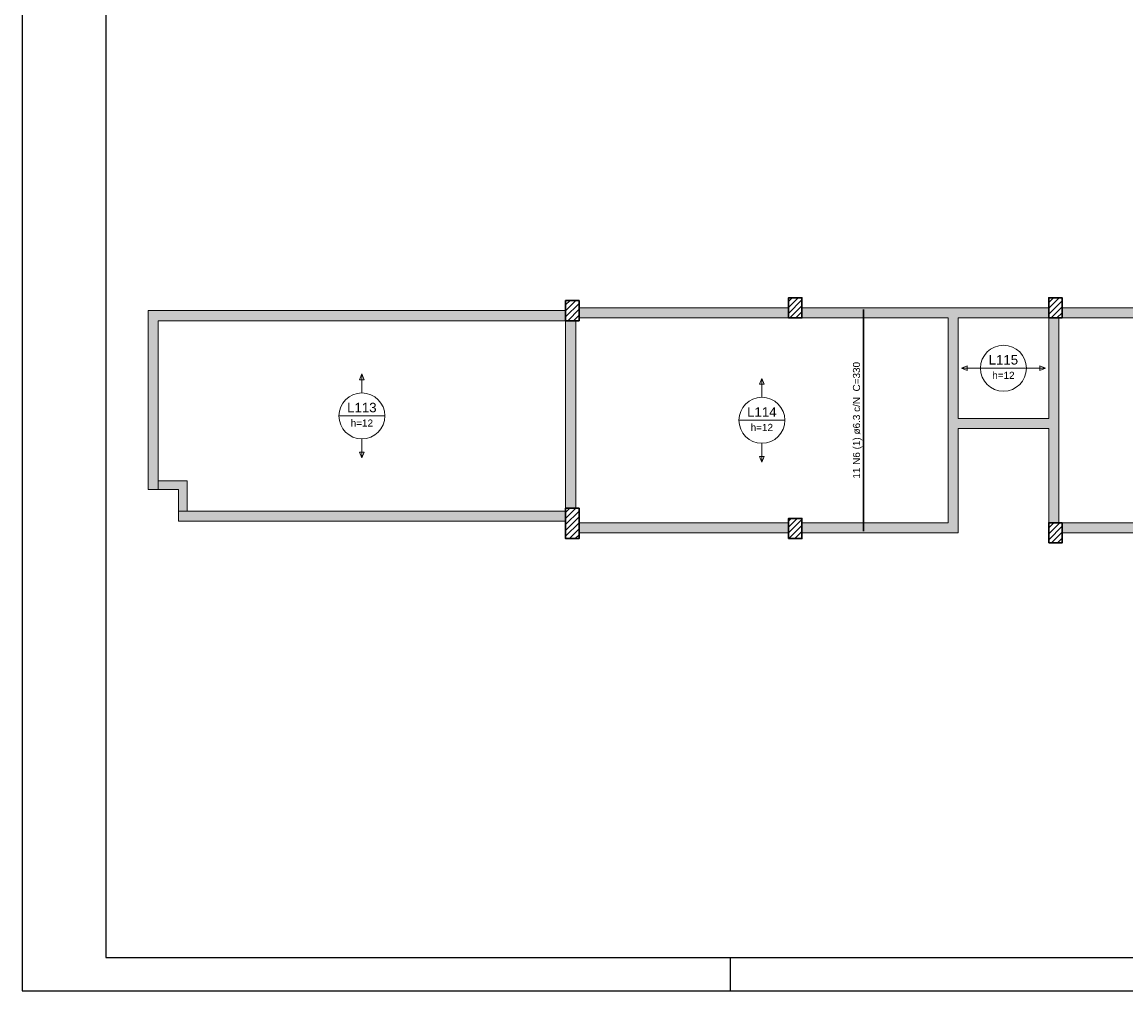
# Model space of a CAD drawing. Header units: millimetres. Extents: x 0 to 84.1, y 0 to 59.4.
# Tile 1 of 5: x 0 to 32.9, y 0 to 28.9. Entities that reach past the tile are written whole.
import ezdxf

# ---------------------------------------------------------------- set-up
doc = ezdxf.new("R2010")
doc.units = ezdxf.units.MM
doc.header["$MEASUREMENT"] = 0
doc.linetypes.add('NULL', pattern=[0])
for name, color, linetype, lineweight in [('Descrição da armadura', 7, 'Continuous', 0), ('DT-Armadura positiva', 2, 'Continuous', 30), ('DT-Hachura pilar em laje', 252, 'Continuous', 5), ('DT-Hachura viga em laje', 254, 'Continuous', 5), ('DT-Textos', 7, 'Continuous', 5), ('FO-Pilares', 4, 'Continuous', 30), ('FO-Vigas', 1, 'Continuous', 20)]:
    doc.layers.add(name, color=color, linetype=linetype, lineweight=lineweight)
doc.layers.add('SEDUC_MARF', color=1, linetype='Continuous')
doc.layers.add('SEDUC_MARGG', color=7, linetype='Continuous')
doc.styles.add('Arial', font='txt')

msp = doc.modelspace()

# ---------------------------------------------------------------- hatches: boundary and pattern name
at = {"layer": 'DT-Hachura pilar em laje', "linetype": 'Continuous'}
h = msp.add_hatch(dxfattribs=at)
h.set_pattern_fill('ANSI31', color=252, style=0)
h.paths.add_polyline_path([(16.196, 19.969), (16.396, 19.969), (16.596, 19.969), (16.596, 20.269), (16.596, 20.569), (16.396, 20.569), (16.196, 20.569), (16.196, 20.269)])
h = msp.add_hatch(dxfattribs=at)
h.set_pattern_fill('ANSI31', color=252, style=0)
h.paths.add_polyline_path([(22.837, 20.052), (23.037, 20.052), (23.237, 20.052), (23.237, 20.352), (23.237, 20.652), (23.037, 20.652), (22.837, 20.652), (22.837, 20.352)])
h = msp.add_hatch(dxfattribs=at)
h.set_pattern_fill('ANSI31', color=252, style=0)
h.paths.add_polyline_path([(30.59, 20.052), (30.79, 20.052), (30.99, 20.052), (30.99, 20.352), (30.99, 20.652), (30.79, 20.652), (30.59, 20.652), (30.59, 20.352)])
h = msp.add_hatch(dxfattribs=at)
h.set_pattern_fill('ANSI31', color=252, style=0)
h.paths.add_polyline_path([(16.596, 14.378), (16.396, 14.378), (16.196, 14.378), (16.196, 13.928), (16.196, 13.478), (16.396, 13.478), (16.596, 13.478), (16.596, 13.928)])
h = msp.add_hatch(dxfattribs=at)
h.set_pattern_fill('ANSI31', color=252, style=0)
h.paths.add_polyline_path([(22.837, 13.478), (23.037, 13.478), (23.237, 13.478), (23.237, 13.778), (23.237, 14.078), (23.037, 14.078), (22.837, 14.078), (22.837, 13.778)])
h = msp.add_hatch(dxfattribs=at)
h.set_pattern_fill('ANSI31', color=252, style=0)
h.paths.add_polyline_path([(30.59, 13.35), (30.79, 13.35), (30.99, 13.35), (30.99, 13.65), (30.99, 13.95), (30.79, 13.95), (30.59, 13.95), (30.59, 13.65)])
at = {"layer": 'DT-Hachura viga em laje', "linetype": 'Continuous'}
for points in [[(16.196, 20.269), (16.196, 20.269), (3.752, 20.269), (4.052, 19.969), (16.196, 19.969), (16.196, 20.269)], [(4.052, 19.969), (4.052, 19.969), (3.752, 20.269), (3.752, 14.942), (4.052, 14.942), (4.052, 19.969)], [(22.837, 20.352), (22.837, 20.352), (16.596, 20.352), (16.596, 20.052), (22.837, 20.052), (22.837, 20.352)], [(27.74, 20.202), (27.74, 20.202), (27.74, 20.352), (23.237, 20.352), (23.237, 20.052), (27.59, 20.052), (27.74, 20.202)], [(27.89, 17.053), (27.89, 17.053), (27.89, 20.052), (27.74, 20.202), (27.59, 20.052), (27.59, 16.903), (27.74, 16.903), (27.89, 17.053)], [(30.59, 20.352), (30.59, 20.352), (27.74, 20.352), (27.74, 20.202), (27.89, 20.052), (30.59, 20.052), (30.59, 20.352)], [(37.892, 20.352), (37.892, 20.352), (30.99, 20.352), (30.99, 20.052), (37.892, 20.052), (37.892, 20.352)], [(16.496, 19.969), (16.496, 19.969), (16.196, 19.969), (16.196, 14.378), (16.496, 14.378), (16.496, 19.969)], [(30.89, 20.052), (30.89, 20.052), (30.59, 20.052), (30.59, 17.053), (30.74, 16.903), (30.89, 16.903), (30.89, 20.052)], [(27.89, 16.753), (27.89, 16.753), (27.74, 16.903), (27.59, 16.903), (27.59, 13.95), (27.89, 13.65), (27.89, 16.753)], [(30.74, 16.903), (30.74, 16.903), (30.59, 17.053), (27.89, 17.053), (27.74, 16.903), (27.89, 16.753), (30.59, 16.753), (30.74, 16.903)], [(30.89, 16.903), (30.89, 16.903), (30.74, 16.903), (30.59, 16.753), (30.59, 13.95), (30.89, 13.95), (30.89, 16.903)], [(4.917, 15.202), (4.917, 15.202), (4.052, 15.202), (3.902, 15.072), (4.052, 14.942), (4.657, 14.942), (4.917, 15.202)], [(4.917, 14.292), (4.917, 14.292), (4.917, 15.202), (4.657, 14.942), (4.657, 14.292), (4.787, 14.142), (4.917, 14.292)], [(16.196, 14.292), (16.196, 14.292), (4.657, 14.292), (4.657, 13.992), (16.196, 13.992), (16.196, 14.292)], [(22.837, 13.95), (22.837, 13.95), (16.596, 13.95), (16.596, 13.65), (22.837, 13.65), (22.837, 13.95)], [(27.59, 13.95), (27.59, 13.95), (23.237, 13.95), (23.237, 13.65), (27.89, 13.65), (27.59, 13.95)], [(37.892, 13.65), (37.892, 13.65), (37.892, 13.95), (30.99, 13.95), (30.99, 13.65), (37.892, 13.65)]]:
    msp.add_hatch(color=254, dxfattribs=at).paths.add_polyline_path(points)

# ---------------------------------------------------------------- linework, layer by layer
at = {"layer": 'DT-Armadura positiva'}
msp.add_lwpolyline([(25.068, 13.7), (25.068, 20.302)], dxfattribs=at)
at = {"layer": 'DT-Textos'}
for p, q in [((28.159, 18.623), (27.99, 18.553)), ((27.99, 18.553), (28.159, 18.482)), ((28.159, 18.482), (28.159, 18.623)), ((28.554, 18.553), (29.925, 18.553)), ((30.49, 18.553), (30.321, 18.623)), ((30.321, 18.623), (30.321, 18.482)), ((30.321, 18.482), (30.49, 18.553)), ((10.124, 18.381), (10.054, 18.211)), ((10.054, 18.211), (10.195, 18.211)), ((10.195, 18.211), (10.124, 18.381)), ((22.043, 18.251), (21.972, 18.082)), ((22.113, 18.082), (22.043, 18.251)), ((21.972, 18.082), (22.113, 18.082)), ((9.439, 17.131), (10.81, 17.131)), ((21.357, 17.001), (22.728, 17.001)), ((10.195, 16.05), (10.054, 16.05)), ((10.054, 16.05), (10.124, 15.88)), ((10.124, 15.88), (10.195, 16.05)), ((22.113, 15.92), (21.972, 15.92)), ((21.972, 15.92), (22.043, 15.751)), ((22.043, 15.751), (22.113, 15.92))]:
    msp.add_line(p, q, dxfattribs=at)
for points in [[(28.554, 18.553), (27.99, 18.553)], [(29.925, 18.553), (30.49, 18.553)], [(10.124, 17.816), (10.124, 18.381)], [(22.043, 17.686), (22.043, 18.251)], [(10.124, 16.445), (10.124, 15.88)], [(22.043, 16.316), (22.043, 15.751)]]:
    msp.add_lwpolyline(points, dxfattribs=at)
for centre in [(29.24, 18.553), (10.124, 17.131), (22.043, 17.001)]:
    msp.add_circle(centre, 0.685, dxfattribs=at)
at = {"layer": 'FO-Pilares'}
for points in [[(16.196, 19.969), (16.396, 19.969), (16.596, 19.969), (16.596, 20.269), (16.596, 20.569), (16.396, 20.569), (16.196, 20.569), (16.196, 20.269), (16.196, 19.969)], [(22.837, 20.052), (23.037, 20.052), (23.237, 20.052), (23.237, 20.352), (23.237, 20.652), (23.037, 20.652), (22.837, 20.652), (22.837, 20.352), (22.837, 20.052)], [(30.59, 20.052), (30.79, 20.052), (30.99, 20.052), (30.99, 20.352), (30.99, 20.652), (30.79, 20.652), (30.59, 20.652), (30.59, 20.352), (30.59, 20.052)], [(16.596, 14.378), (16.396, 14.378), (16.196, 14.378), (16.196, 13.928), (16.196, 13.478), (16.396, 13.478), (16.596, 13.478), (16.596, 13.928), (16.596, 14.378)], [(22.837, 13.478), (23.037, 13.478), (23.237, 13.478), (23.237, 13.778), (23.237, 14.078), (23.037, 14.078), (22.837, 14.078), (22.837, 13.778), (22.837, 13.478)], [(30.59, 13.35), (30.79, 13.35), (30.99, 13.35), (30.99, 13.65), (30.99, 13.95), (30.79, 13.95), (30.59, 13.95), (30.59, 13.65), (30.59, 13.35)]]:
    msp.add_lwpolyline(points, close=True, dxfattribs=at)
at = {"layer": 'FO-Vigas'}
for p, q in [((3.752, 20.269), (16.196, 20.269)), ((3.752, 14.942), (3.752, 20.269)), ((16.596, 20.352), (22.837, 20.352)), ((23.237, 20.352), (27.74, 20.352)), ((27.74, 20.352), (30.59, 20.352)), ((30.99, 20.352), (37.892, 20.352)), ((4.052, 19.969), (16.196, 19.969)), ((4.052, 14.942), (4.052, 19.969)), ((16.196, 14.378), (16.196, 19.969)), ((16.496, 14.378), (16.496, 19.969)), ((16.596, 20.052), (22.837, 20.052)), ((23.237, 20.052), (27.59, 20.052)), ((27.59, 16.903), (27.59, 20.052)), ((27.89, 17.053), (27.89, 20.052)), ((27.89, 20.052), (30.59, 20.052)), ((30.59, 17.053), (30.59, 20.052)), ((30.89, 16.903), (30.89, 20.052)), ((30.99, 20.052), (37.892, 20.052)), ((27.59, 13.95), (27.59, 16.903)), ((27.89, 17.053), (30.59, 17.053)), ((30.89, 13.95), (30.89, 16.903)), ((27.89, 16.753), (30.59, 16.753)), ((27.89, 13.65), (27.89, 16.753)), ((30.59, 13.95), (30.59, 16.753)), ((4.052, 15.202), (4.917, 15.202)), ((4.917, 14.292), (4.917, 15.202)), ((3.752, 14.942), (4.052, 14.942)), ((4.052, 14.942), (4.657, 14.942)), ((4.657, 14.292), (4.657, 14.942)), ((4.657, 14.292), (4.657, 13.992)), ((4.657, 14.292), (16.196, 14.292)), ((4.657, 13.992), (16.196, 13.992)), ((16.596, 13.95), (22.837, 13.95)), ((23.237, 13.95), (27.59, 13.95)), ((30.99, 13.95), (37.892, 13.95)), ((16.596, 13.65), (22.837, 13.65)), ((23.237, 13.65), (27.89, 13.65)), ((30.99, 13.65), (37.892, 13.65))]:
    msp.add_line(p, q, dxfattribs=at)
at = {"layer": 'SEDUC_MARF'}
msp.add_line((21.1, 1), (21.1, 0), dxfattribs=at)
msp.add_lwpolyline([(84.1, 59.4), (0, 59.4), (0, 0), (84.1, 0)], close=True, dxfattribs=at)
at = {"layer": 'SEDUC_MARGG'}
msp.add_lwpolyline([(2.5, 1), (83.1, 1), (83.1, 58.4), (2.5, 58.4)], close=True, dxfattribs=at)

# ---------------------------------------------------------------- texts
at = {"layer": 'Descrição da armadura', "linetype": 'NULL', "insert": (25.031, 17.001), "char_height": 0.2118, "width": 6.81812, "attachment_point": 8, "rotation": 90.0002, "line_spacing_factor": 0.9, "style": 'Arial'}
msp.add_mtext('11 N6 (1) ø6.3 c/N  C=330', dxfattribs=at)
at = {"layer": 'DT-Textos', "linetype": 'NULL', "attachment_point": 8, "line_spacing_factor": 0.798, "style": 'Arial'}
for s, insert, char_height, width in [('L115', (29.239, 18.658), 0.2824, 1.7352), ('h=12', (29.239, 18.235), 0.2118, 1.30642), ('L113', (10.124, 17.236), 0.2824, 1.7352), ('L114', (22.042, 17.107), 0.2824, 1.7352), ('h=12', (10.124, 16.813), 0.2118, 1.30642), ('h=12', (22.042, 16.683), 0.2118, 1.30642)]:
    msp.add_mtext(s, dxfattribs=dict(at, insert=insert, char_height=char_height, width=width))

doc.saveas('drawing.dxf')
